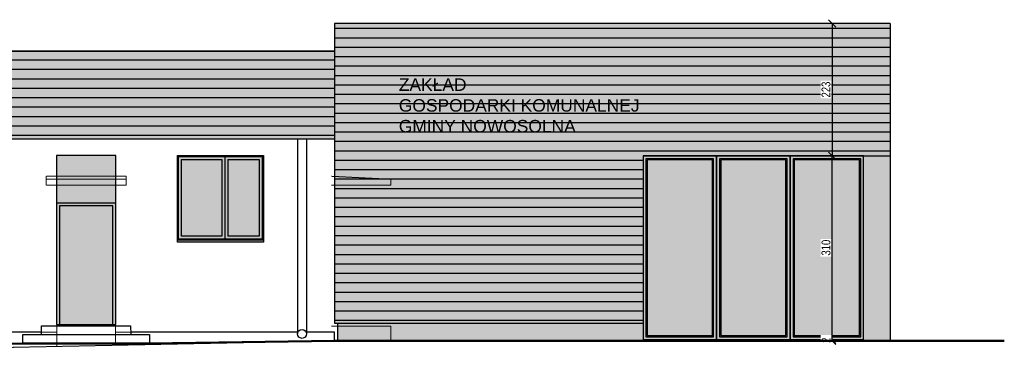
# Model space of a CAD drawing. Header units: centimetres. Extents: x 0 to 55409, y -2708 to 14680.
# Tile 5 of 215: x 31253 to 32913, y -970 to -407. Entities that reach past the tile are written whole.
import ezdxf

# ---------------------------------------------------------------- set-up
doc = ezdxf.new("R2010")
doc.units = ezdxf.units.CM
doc.header["$LTSCALE"] = 0.01
doc.set_wipeout_variables(frame=1)
doc.linetypes.add('DASHED2', pattern=[9.525, 6.35, -3.175])
for name, color, linetype in [('A-ELEWACJE', 3, 'Continuous'), ('A-Elewacje_wypełnienia', 7, 'Continuous'), ('A-Schody-G', 4, 'Continuous'), ('A_Ściany istniejące', 9, 'Continuous'), ('CKOPIS_WIDOK', 3, 'Continuous'), ('CKTKSTY_MALE', 3, 'Continuous'), ('PODKŁAD STAN ISTNIEJĄCY', 7, 'Continuous')]:
    doc.layers.add(name, color=color, linetype=linetype)
doc.layers.add('A-Wyburzenia', color=35, linetype='DASHED2', lineweight=0)
doc.layers.add('CKK_LINIE', color=1, linetype='Continuous', plot=False)
doc.styles.add('Arial Narrow', font='arial.ttf')
doc.styles.get("Standard").update_dxf_attribs({"font": 'ic-simplex.shx', "width": 0.8})
doc.dimstyles.new('Kopia2 CADKON cm', dxfattribs={"dimscale": 5, "dimtxt": 3, "dimasz": 2.5, "dimexe": 1.8, "dimexo": 5, "dimgap": 0.6, "dimtad": 1, "dimrnd": 0.5, "dimtxsty": 'Standard', "dimblk1": 'OBLIQUE', "dimblk2": 'OBLIQUE', "dimsah": 1, "dimcen": 2.5, "dimadec": 1, "dimazin": 2, "dimtfac": 1, "dimtix": 1, "dimtmove": 2, "dimatfit": 3, "dimldrblk": 'OPEN30', "dimfxl": 2, "dimfxlon": 1, "dimtfill": 1, "dimtolj": 1, "dimarcsym": 0})

# ---------------------------------------------------------------- blocks, each defined once
blk = doc.blocks.new('*U240')
at = {"color": 0, "linetype": 'ByBlock', "lineweight": -2}
for points in [[(0, 0), (1240, 0), (1240, 3100), (0, 3100)], [(50, 50), (1190, 50), (1190, 3050), (50, 3050)]]:
    blk.add_lwpolyline(points, close=True, dxfattribs=at)
for points in [[(330, 3030), (70, 3030), (70, 2305)], [(350, 3030), (330, 3030)], [(423, 3030), (350, 3030)], [(443, 3030), (423, 3030)], [(610, 3030), (443, 3030)], [(630, 3030), (610, 3030)], [(797, 3030), (630, 3030)], [(817, 3030), (797, 3030)], [(890, 3030), (817, 3030)], [(910, 3030), (890, 3030)], [(1170, 2305), (1170, 3030), (910, 3030)], [(70, 2305), (70, 2285)], [(70, 2285), (70, 2062)], [(1170, 2285), (1170, 2305)], [(1170, 2062), (1170, 2285)], [(70, 2062), (70, 2042)], [(70, 2042), (70, 1560)], [(1170, 2042), (1170, 2062)], [(1170, 1560), (1170, 2042)], [(70, 1560), (70, 1540)], [(70, 1540), (70, 1058)], [(1170, 1540), (1170, 1560)], [(1170, 1058), (1170, 1540)], [(70, 1058), (70, 1038)], [(70, 1038), (70, 815)], [(1170, 1038), (1170, 1058)], [(1170, 815), (1170, 1038)], [(70, 815), (70, 795)], [(70, 795), (70, 70)], [(910, 70), (1170, 70), (1170, 795)], [(1170, 795), (1170, 815)], [(70, 70), (330, 70)], [(330, 70), (350, 70)], [(350, 70), (423, 70)], [(423, 70), (443, 70)], [(443, 70), (610, 70)], [(610, 70), (630, 70)], [(630, 70), (797, 70)], [(797, 70), (817, 70)], [(817, 70), (890, 70)], [(890, 70), (910, 70)]]:
    blk.add_lwpolyline(points, dxfattribs=at)
blk = doc.blocks.new('A$7E8813B1F2329')
at = {"layer": 'A-Wyburzenia', "ltscale": 2}
blk.add_line((567.6, -283.7), (667.6, -283.7), dxfattribs=at)
for points in [[(86.1, -268.5), (86.1, -283.5)], [(221.1, -268.5), (86.1, -268.5)], [(221.1, -273.5), (86.1, -273.5)], [(221.1, -268.5), (221.1, -283.5)], [(667.6, -283.7), (667.6, -273.7), (567.6, -268.7)], [(221.1, -283.5), (86.1, -283.5)], [(203.1, -553.6), (203.1, -520.5), (104.1, -520.5), (104.1, -555.5)], [(567.6, -521.5), (667.6, -521.5), (667.6, -546)], [(-415.9, -566), (570.6, -546)], [(78.6, -531.5), (104.1, -531.5)], [(228.7, -531.5), (203.1, -531.5)]]:
    blk.add_lwpolyline(points, dxfattribs=at)
at = {"layer": 'A_Ściany istniejące', "color": 3}
blk.add_lwpolyline([(570.6, -546), (620.6, -546)], dxfattribs=at)
at = {"layer": 'CKK_LINIE', "color": 3, "lineweight": 50}
blk.add_lwpolyline([(572.6, -546), (1701.7, -546)], dxfattribs=at)
at = {"layer": 'CKOPIS_WIDOK', "color": 3}
for p, q in [((572.6, -58), (-1674.4, -58)), ((-1674.4, -60), (572.6, -60)), ((535.6, -130), (535.6, -161)), ((572.6, -161), (572.6, -130)), ((572.6, -159), (535.6, -159)), ((535.6, -161), (572.6, -161)), ((537.6, -178), (537.6, -161)), ((572.6, -178), (-415.9, -178)), ((537.6, -176), (-370.9, -176)), ((572.6, -191), (-415.9, -191)), ((520.9, -188), (-354.1, -188)), ((572.6, -188), (535.6, -188)), ((572.6, -206), (-415.9, -206))]:
    blk.add_line(p, q, dxfattribs=at)
for points in [[(572.6, -60), (570.6, -60), (570.6, -130)], [(572.6, -60), (572.6, -58)], [(572.6, -60), (572.6, -130)], [(239.6, -130), (0, -130)], [(572.6, -130), (353.7, -130)], [(520.9, -188), (520.9, -191)], [(535.6, -188), (535.6, -191)], [(510.2, -206), (510.1, -534.2)], [(524.9, -206), (525.1, -534.5)], [(103.6, -313.5), (203.6, -313.5)], [(106.1, -518.5), (201.1, -518.5)], [(78.6, -531.5), (-346.1, -531.5)], [(510.1, -531.5), (228.7, -531.5)], [(572.6, -546), (572.6, -531.5), (525.1, -531.5)]]:
    blk.add_lwpolyline(points, dxfattribs=at)
for points in [[(239.6, -107), (239.6, -168), (353.7, -168), (353.7, -107)], [(103.6, -518.5), (203.6, -518.5), (203.6, -233.5), (103.6, -233.5)], [(108.6, -518.5), (198.6, -518.5), (198.6, -318.5), (108.6, -318.5)]]:
    blk.add_lwpolyline(points, close=True, dxfattribs=at)
blk.add_circle((517.6, -534.3), 7.5, dxfattribs=at)
at = {"layer": 'CKOPIS_WIDOK', "color": 3, "extrusion": (0, 0, -1)}
blk.add_arc((-528.2, -189.5), 7.5, 12.2296, 168.157, dxfattribs=at)
blk = doc.blocks.new('A$7E8813DE1E333')
for points in [[(0, 0), (145, 0), (145, -143), (0, -143)], [(2, -2), (143, -2), (143, -141), (2, -141)]]:
    blk.add_lwpolyline(points, close=True)
for points in [[(75, -136), (7, -136), (7, -7), (75, -7)], [(75, -7), (75, -136)], [(80, -2), (80, -141)], [(85, -7), (85, -136)], [(85, -7), (138, -7), (138, -136), (85, -136)], [(145, -143), (145, -146), (0, -146), (0, -143)]]:
    blk.add_lwpolyline(points)
blk = doc.blocks.new('_OBLIQUE')
at = {"color": 0, "linetype": 'ByBlock'}
blk.add_line((-0.5, -0.5), (0.5, 0.5), dxfattribs=at)
blk = doc.blocks.new('*D241')
at = {"layer": 'CKOPIS_WIDOK', "color": 0, "lineweight": -2}
for p, q in [((32613.3, -636.5), (32632.3, -636.5)), ((32623.3, -946.5), (32623.3, -636.5)), ((32613.3, -946.5), (32632.3, -946.5))]:
    blk.add_line(p, q, dxfattribs=at)
at = {"layer": 'CKOPIS_WIDOK', "color": 0, "lineweight": -2, "xscale": 12.5, "yscale": 12.5, "zscale": 12.5}
for p, rotation in [((32623.3, -636.5), 90), ((32623.3, -946.5), 270)]:
    blk.add_blockref('_OBLIQUE', p, dxfattribs=dict(at, rotation=rotation))
at = {"layer": 'CKOPIS_WIDOK', "color": 0, "insert": (32612.8, -791.5), "char_height": 15, "attachment_point": 5, "rotation": 90, "bg_fill": 3, "box_fill_scale": 1.1, "bg_fill_color": 256, "bg_fill_true_color": 13158600, "bg_fill_transparency": 0}
blk.add_mtext('\\A1;310', dxfattribs=at)
blk = doc.blocks.new('_Open30')
at = {"color": 0, "linetype": 'ByBlock', "lineweight": -2}
for p, q in [((-1, 0.27), (0, 0)), ((0, 0), (-1, -0.27)), ((0, 0), (-1, 0))]:
    blk.add_line(p, q, dxfattribs=at)
blk = doc.blocks.new('*D284')
at = {"layer": 'CKOPIS_WIDOK', "color": 0, "lineweight": -2}
for p, q in [((32633.3, -413.5), (32614.3, -413.5)), ((32623.3, -413.5), (32623.3, -636.5)), ((32633.3, -636.5), (32614.3, -636.5))]:
    blk.add_line(p, q, dxfattribs=at)
at = {"layer": 'CKOPIS_WIDOK', "color": 0, "lineweight": -2, "xscale": 12.5, "yscale": 12.5, "zscale": 12.5}
for p, rotation in [((32623.3, -413.5), 90), ((32623.3, -636.5), 270)]:
    blk.add_blockref('_OBLIQUE', p, dxfattribs=dict(at, rotation=rotation))
at = {"layer": 'CKOPIS_WIDOK', "color": 0, "insert": (32612.8, -525), "char_height": 15, "attachment_point": 5, "rotation": 90, "bg_fill": 3, "box_fill_scale": 1.1, "bg_fill_color": 256, "bg_fill_true_color": 13158600, "bg_fill_transparency": 0}
blk.add_mtext('\\A1;223', dxfattribs=at)
blk = doc.blocks.new('*D285')
at = {"layer": 'CKOPIS_WIDOK', "color": 0, "lineweight": -2}
for p, q in [((32613.3, -946.5), (32632.3, -946.5)), ((32633.3, -948.5), (32614.3, -948.5)), ((32623.3, -946.5), (32623.3, -948.5))]:
    blk.add_line(p, q, dxfattribs=at)
at = {"layer": 'CKOPIS_WIDOK', "color": 0, "lineweight": -2, "xscale": 12.5, "yscale": 12.5, "zscale": 12.5}
for p, rotation in [((32623.3, -946.5), 270), ((32623.3, -948.5), 90)]:
    blk.add_blockref('_OBLIQUE', p, dxfattribs=dict(at, rotation=rotation))
at = {"layer": 'CKOPIS_WIDOK', "color": 0, "insert": (32612.8, -947.5), "char_height": 15, "attachment_point": 5, "rotation": 90, "bg_fill": 3, "box_fill_scale": 1.1, "bg_fill_color": 256, "bg_fill_true_color": 13158600, "bg_fill_transparency": 0}
blk.add_mtext('\\A1;2', dxfattribs=at)

msp = doc.modelspace()

# ---------------------------------------------------------------- hatches: boundary and pattern name
at = {"layer": 'A-Elewacje_wypełnienia', "true_color": 0x7a7b7a}
h = msp.add_hatch(color=8, dxfattribs=at)
h.dxf.hatch_style = 1
h.paths.add_polyline_path([(31784.236, -413.505), (32721.213, -413.505), (32721.213, -636.505), (32304.236, -636.505), (32304.236, -918.505), (31784.236, -918.505)])
at = {"layer": 'A-Elewacje_wypełnienia', "true_color": 0x383e42}
h = msp.add_hatch(color=250, dxfattribs=at)
h.dxf.hatch_style = 1
h.paths.add_polyline_path([(31315.236, -636.005), (31415.236, -636.005), (31415.236, -921.005), (31315.236, -921.005)])
h = msp.add_hatch(color=250, dxfattribs=at)
h.dxf.hatch_style = 1
h.paths.add_polyline_path([(31599.24, -638.005), (31521.24, -638.005), (31521.24, -777.005), (31599.24, -777.005)])
h.paths.add_polyline_path([(31594.24, -643.005), (31526.24, -643.005), (31526.24, -772.005), (31594.24, -772.005)], flags=16)
h.paths.add_polyline_path([(31599.24, -777.005), (31662.24, -777.005), (31662.24, -638.005), (31599.24, -638.005)])
h.paths.add_polyline_path([(31604.24, -643.005), (31604.24, -772.005), (31657.24, -772.005), (31657.24, -643.005)], flags=16)
h.paths.add_polyline_path([(31664.24, -779.005), (31664.24, -636.005), (31519.24, -636.005), (31519.24, -779.005)])
h.paths.add_polyline_path([(31599.24, -638.005), (31521.24, -638.005), (31521.24, -777.005), (31662.24, -777.005), (31662.24, -638.005)], flags=16)
h.paths.add_polyline_path([(31519.24, -782.005), (31664.24, -782.005), (31664.24, -779.005), (31519.24, -779.005)])
at = {"layer": 'A-Elewacje_wypełnienia', "lineweight": -3}
h = msp.add_hatch(color=256, dxfattribs=at)
h.set_gradient(color1=(76, 114, 153), color2=(174, 215, 255), rotation=270, tint=1)
h.paths.add_polyline_path([(31526.24, -643.005), (31594.24, -643.005), (31594.24, -772.005), (31526.24, -772.005)])
h = msp.add_hatch(color=256, dxfattribs=at)
h.set_gradient(color1=(76, 114, 153), color2=(174, 215, 255), rotation=270, tint=1)
h.paths.add_polyline_path([(31604.24, -643.005), (31657.24, -643.005), (31657.24, -772.005), (31604.24, -772.005)])
at = {"layer": 'A-Elewacje_wypełnienia', "true_color": 0x383e42}
h = msp.add_hatch(color=250, dxfattribs=at)
h.dxf.hatch_style = 1
h.paths.add_polyline_path([(32428.236, -946.505), (32428.236, -636.505), (32304.236, -636.505), (32304.236, -946.505)])
h.paths.add_polyline_path([(32311.236, -643.505), (32421.236, -643.505), (32421.236, -939.505), (32311.236, -939.505)])
at = {"layer": 'A-Elewacje_wypełnienia', "lineweight": -3}
h = msp.add_hatch(color=256, dxfattribs=at)
h.set_gradient(color1=(76, 114, 153), color2=(174, 215, 255), rotation=270, tint=1)
h.paths.add_polyline_path([(32311.236, -643.505), (32421.236, -643.505), (32421.236, -939.505), (32311.236, -939.505)])
at = {"layer": 'A-Elewacje_wypełnienia', "true_color": 0x383e42}
h = msp.add_hatch(color=250, dxfattribs=at)
h.dxf.hatch_style = 1
h.paths.add_polyline_path([(32552.236, -946.505), (32552.236, -636.505), (32428.236, -636.505), (32428.236, -946.505)])
h.paths.add_polyline_path([(32435.236, -643.505), (32545.236, -643.505), (32545.236, -939.505), (32435.236, -939.505)])
at = {"layer": 'A-Elewacje_wypełnienia', "lineweight": -3}
h = msp.add_hatch(color=256, dxfattribs=at)
h.set_gradient(color1=(76, 114, 153), color2=(174, 215, 255), rotation=270, tint=1)
h.paths.add_polyline_path([(32435.236, -643.505), (32545.236, -643.505), (32545.236, -939.505), (32435.236, -939.505)])
at = {"layer": 'A-Elewacje_wypełnienia', "true_color": 0x383e42}
h = msp.add_hatch(color=250, dxfattribs=at)
h.dxf.hatch_style = 1
h.paths.add_polyline_path([(32676.236, -946.505), (32676.236, -636.505), (32552.236, -636.505), (32552.236, -946.505)])
h.paths.add_polyline_path([(32559.236, -643.505), (32669.236, -643.505), (32669.236, -939.505), (32559.236, -939.505)])
at = {"layer": 'A-Elewacje_wypełnienia', "lineweight": -3}
h = msp.add_hatch(color=256, dxfattribs=at)
h.set_gradient(color1=(76, 114, 153), color2=(174, 215, 255), rotation=270, tint=1)
h.paths.add_polyline_path([(32559.236, -643.505), (32669.236, -643.505), (32669.236, -939.505), (32559.236, -939.505)])
at = {"layer": 'A-Elewacje_wypełnienia', "true_color": 0x383e42}
h = msp.add_hatch(color=250, dxfattribs=at)
h.dxf.hatch_style = 1
h.paths.add_polyline_path([(32676.236, -636.505), (32721.213, -636.505), (32721.213, -946.505), (32676.236, -946.505)])
h = msp.add_hatch(color=250, dxfattribs=at)
h.dxf.hatch_style = 1
h.paths.add_polyline_path([(31789.236, -918.505), (32304.236, -918.505), (32304.236, -948.505), (31789.236, -948.505)])

# ---------------------------------------------------------------- linework, layer by layer
at = {"layer": 'A-ELEWACJE'}
for p, q in [((32721.213, -413.505), (31784.236, -413.505)), ((32721.213, -413.505), (32721.213, -948.505)), ((32304.236, -646.505), (32304.236, -948.505))]:
    msp.add_line(p, q, dxfattribs=at)
for points in [[(32304.236, -636.505), (32721.213, -636.505)], [(31784.236, -918.505), (32304.236, -918.505)], [(31789.236, -918.505), (31789.236, -948.505)]]:
    msp.add_lwpolyline(points, dxfattribs=at)
at = {"layer": 'A-Schody-G'}
for points in [[(31290.236, -938.005), (31290.236, -923.005), (31440.236, -923.005), (31440.445, -938.004)], [(31258.444, -953.005), (31258.444, -938.005), (31472.238, -938.005), (31472.238, -953.005)]]:
    msp.add_lwpolyline(points, dxfattribs=at)

# ---------------------------------------------------------------- block references
at = {"layer": 'A-ELEWACJE'}
msp.add_blockref('A$7E8813DE1E333', (31519.24, -636.005), dxfattribs=at)
at = {"layer": 'A-ELEWACJE', "xscale": 0.09999999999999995, "yscale": 0.09999999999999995, "zscale": 0.09999999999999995}
for p in [(32304.236, -946.505), (32428.236, -946.505), (32552.236, -946.505)]:
    msp.add_blockref('*U240', p, dxfattribs=at)
at = {"layer": 'PODKŁAD STAN ISTNIEJĄCY'}
msp.add_blockref('A$7E8813B1F2329', (31211.668, -402.505), dxfattribs=at)

# ---------------------------------------------------------------- texts
at = {"layer": 'CKTKSTY_MALE', "color": 250, "insert": (31892.508, -506.22), "char_height": 21, "width": 2858.44031, "attachment_point": 1, "style": 'Arial Narrow'}
msp.add_mtext('\\pxi-0.6,l0.6,sm1,,t0.6,1;ZAKŁAD \\P\\pxi-0.6,l0.6,t0.6,1;GOSPODARKI KOMUNALNEJ\\P\\pxi-0.6,l0.6,t0.6,1;GMINY NOWOSOLNA', dxfattribs=at)

# ---------------------------------------------------------------- next in the draw order: wipeouts: each hides what was drawn before it
msp.add_wipeout([(29509.236, -460.505), (29509.236, -608.505), (31784.236, -608.505), (31784.236, -460.505)]).dxf.layer = 'A-ELEWACJE'

# ---------------------------------------------------------------- next in the draw order: hatches: boundary and pattern name
at = {"layer": 'A-Elewacje_wypełnienia'}
h = msp.add_hatch(dxfattribs=at)
h.set_pattern_fill('ANSI31', color=256, scale=5, angle=135)
h.set_pattern_definition([(180, (-754.693, -2612.468), (-2e-15, -15.875), [])])
h.paths.add_polyline_path([(31784.236, -413.505), (32721.213, -413.505), (32721.213, -636.505), (32304.236, -636.505), (32304.236, -918.505), (31784.236, -918.505)])
h = msp.add_hatch(dxfattribs=at)
h.set_pattern_fill('ANSI31', color=256, scale=5, angle=135)
h.set_pattern_definition([(180, (-25, -951.168), (-2e-15, -15.875), [])])
h.paths.add_polyline_path([(29509.236, -460.505), (31784.236, -460.505), (31784.236, -608.505), (29509.236, -608.505)])
at = {"layer": 'A-Elewacje_wypełnienia', "true_color": 0x383e42}
h = msp.add_hatch(color=250, dxfattribs=at)
h.dxf.hatch_style = 1
h.paths.add_polyline_path([(29509.236, -460.505), (31784.236, -460.505), (31784.236, -608.505), (29509.236, -608.505)])

# ---------------------------------------------------------------- next in the draw order: linework, layer by layer
at = {"layer": 'A-ELEWACJE'}
msp.add_line((31784.236, -413.505), (31784.236, -608.505), dxfattribs=at)
msp.add_lwpolyline([(29509.236, -460.505), (31784.236, -460.505), (31784.236, -608.505), (29509.236, -608.505)], close=True, dxfattribs=at)
msp.add_lwpolyline([(31784.236, -608.505), (31784.236, -918.505)], dxfattribs=at)

# ---------------------------------------------------------------- next in the draw order: dimensions: what is measured, and where the dimension line sits
at = {"layer": 'CKOPIS_WIDOK'}
dim = msp.add_linear_dim(base=(32623.35, -636.505), p1=(32552.236, -946.505), p2=(32552.236, -636.505), angle=90, dimstyle='Kopia2 CADKON cm', override={"dimtxt": 3, "dimfxl": 2, "dimfxlon": 1, "dimtfill": 1, "dimtfillclr": 0}, dxfattribs=at)
dim.commit()
dim.dimension.update_dxf_attribs({"geometry": '*D241', "text_midpoint": (32612.85, -791.505)})

# ---------------------------------------------------------------- next in the draw order: dimensions: what is measured, and where the dimension line sits
for base, p1, p2, picture, middle in [((32623.35, -636.505), (32721.213, -413.505), (32721.213, -636.505), '*D284', (32612.85, -525.005)), ((32623.35, -948.505), (32552.236, -946.505), (32721.213, -948.505), '*D285', (32612.85, -947.505))]:
    dim = msp.add_linear_dim(base=base, p1=p1, p2=p2, angle=90, dimstyle='Kopia2 CADKON cm', override={"dimtxt": 3, "dimfxl": 2, "dimfxlon": 1, "dimtfill": 1, "dimtfillclr": 0}, dxfattribs=at)
    dim.commit()
    dim.dimension.update_dxf_attribs({"geometry": picture, "text_midpoint": middle})

# ---------------------------------------------------------------- next in the draw order: linework, layer by layer
at = {"layer": 'A-ELEWACJE', "color": 1, "lineweight": 50}
msp.add_lwpolyline([(29501.236, -969.505), (30482.139, -954.039), (30482.139, -969.505), (30795.736, -969.505), (30795.736, -963.691), (30795.736, -962.259), (31258.444, -953.005), (31472.238, -953.005), (31784.236, -948.505), (32913.388, -948.505)], dxfattribs=at)

doc.saveas('drawing.dxf')
